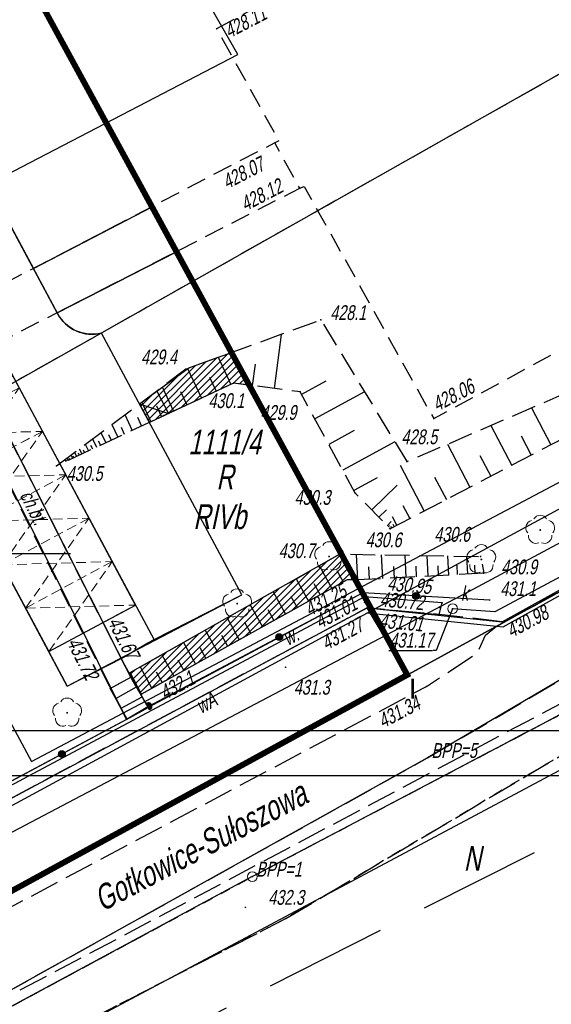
# Model space of a CAD drawing. Header units: metres. Extents: x 7409830 to 7410585, y 5569753 to 5570192.
# Tile 20 of 34: x 7410371 to 7410398, y 5569986 to 5570036. Entities that reach past the tile are written whole.
import ezdxf
from ezdxf.enums import TextEntityAlignment as Align

# ---------------------------------------------------------------- set-up
doc = ezdxf.new("R2010")
doc.units = ezdxf.units.M
doc.header["$MEASUREMENT"] = 0
doc.set_wipeout_variables(frame=1)
for name, pattern in [('1.5_0.5', [2, 1.5, -0.5]), ('218-500', [1, 0.5, -0.5]), ('BUBS05-500', [1.5, 1, -0.5]), ('BUBZ01-500', [1.75, 1.25, -0.5]), ('DASHED', [0.75, 0.5, -0.25]), ('DGN Style 3', [8.758007, 6.255719, -2.502288]), ('KTCR02-500', [1.5, 1, -0.5]), ('KTJZ01-500', [2, 1.5, -0.5])]:
    doc.linetypes.add(name, pattern=pattern)
doc.layers.get('0').update_dxf_attribs({"color": 8})
for name, color, linetype in [('0 PZT - SKARPY', 8, 'Continuous'), ('0 PZT - skarpy hatch', 8, 'Continuous'), ('202-Punkt graniczny stabilizowany trwale', 8, 'Continuous'), ('203-Punkt załamania granicy działki nie stabilizowany', 8, 'Continuous'), ('209-Opis konturu klasyfikacyjnego', 8, 'Continuous'), ('210-Oznaczenie użytku', 8, 'Continuous'), ('211-Nr działki', 8, 'Continuous'), ('217-Granica konturu klasyfikcyjnego', 8, 'Continuous'), ('218-Granica użytku', 8, 'Continuous'), ('219-Linia granicy', 8, 'Continuous'), ('_BPP1-2', 8, 'Continuous'), ('_BPP3-5', 8, 'Continuous'), ('_MAPA', 8, 'Continuous'), ('_MPZP_linie zagospodarowania', 8, 'Continuous'), ('_Zakres', 8, 'Continuous'), ('BUBS05', 8, 'Continuous'), ('BUBZ01', 8, 'Continuous'), ('BUBZ01_1', 8, 'Continuous'), ('E_ODN', 1, 'Continuous'), ('Granica', 8, 'Continuous'), ('jezdnia (powierzchnia)', 8, 'Continuous'), ('KTCR02', 8, 'Continuous'), ('KTJZ01', 8, 'Continuous'), ('KTOK04', 8, 'Continuous'), ('KTOK05_01', 8, 'Continuous'), ('KTOK06', 8, 'Continuous'), ('KTUL01', 8, 'Continuous'), ('mapa krzyze', 8, 'Continuous'), ('OBOP02_01', 8, 'Continuous'), ('Opis', 8, 'Continuous'), ('przewód elektroenergetyczny (linia)', 8, 'Continuous'), ('przewód gazowy (linia)', 8, 'Continuous'), ('przewód kanalizacyjny (linia)', 8, 'Continuous'), ('przewód wodociągowy (linia)', 8, 'Continuous'), ('przewód wodociągowy (linia)-Atr1', 8, 'Continuous'), ('PTRW02', 8, 'Continuous'), ('punkt wysokościowy naturalny', 8, 'Continuous'), ('punkt wysokościowy naturalny-Atr2', 8, 'Continuous'), ('RTPW01', 8, 'Continuous'), ('RTPW02', 8, 'Continuous'), ('SDRPK_420', 8, 'Continuous'), ('skarpa nieumocniona (powierzchnia)', 8, 'Continuous'), ('SUPS01_05', 8, 'Continuous'), ('SUUS15_05_K', 8, 'Continuous')]:
    doc.layers.add(name, color=color, linetype=linetype)
doc.styles.get("Standard").update_dxf_attribs({"font": 'arial.ttf'})
doc.styles.add('Style-WORKING_1250 I 0.20944', font='WORKING_1250.shx', dxfattribs={"oblique": 12})
pattern_1 = [(45, (0, 0), (-0.1767766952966, 0.1767766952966), [])]

# ---------------------------------------------------------------- blocks, each defined once
blk = doc.blocks.new('MIEJSCE POSTOJOWE')
at = {"layer": 'SDRPK_420', "color": 7, "linetype": 'DASHED', "lineweight": 13}
blk.add_lwpolyline([(7390925.942, 5525336.927), (7390925.942, 5525339.427), (7390930.942, 5525339.427), (7390930.942, 5525336.927)], close=True, dxfattribs=at)
for points in [[(7390925.942, 5525339.427), (7390930.942, 5525336.927)], [(7390925.942, 5525336.927), (7390930.942, 5525339.427)]]:
    blk.add_lwpolyline(points, dxfattribs=at)
blk = doc.blocks.new('203_1')
at = {"layer": '203-Punkt załamania granicy działki nie stabilizowany', "linetype": 'Continuous', "lineweight": 13}
h = blk.add_hatch(color=96, dxfattribs=at)
edge = h.paths.add_edge_path()
edge.add_arc((0, 0), 0.45, 0, 360)
blk = doc.blocks.new('202_1')
at = {"layer": '202-Punkt graniczny stabilizowany trwale', "color": 96, "linetype": 'Continuous', "lineweight": 13}
blk.add_circle((0, 0), 2.5, dxfattribs=at)
blk = doc.blocks.new('801_1')
at = {"layer": 'punkt wysokościowy naturalny', "linetype": 'Continuous', "lineweight": 13}
h = blk.add_hatch(color=7, dxfattribs=at)
edge = h.paths.add_edge_path()
edge.add_arc((0, 0), 0.45, 0, 360)
blk = doc.blocks.new('OBOP02_01')
at = {"layer": 'OBOP02_01', "linetype": 'Continuous', "lineweight": 13}
h = blk.add_hatch(color=96, dxfattribs=at)
edge = h.paths.add_edge_path()
edge.add_arc((0, 0), 0.05, 0, 360)
at = {"layer": 'OBOP02_01', "color": 96, "linetype": 'Continuous', "lineweight": 13}
for centre, start, end in [((0, 0.375), 30.1471, 149.8529), ((-0.357, 0.116), 102.1471, 221.8529), ((0.357, 0.116), 318.1471, 77.8529), ((-0.22, -0.303), 174.1472, 293.8529), ((0.22, -0.303), 246.1471, 5.8529)]:
    blk.add_arc(centre, 0.375, start, end, dxfattribs=at)
blk = doc.blocks.new('SUUS15_05_K')
at = {"color": 36, "linetype": 'Continuous', "lineweight": 13}
blk.add_wipeout([(0.25, 0), (0.25, 0.016), (0.248, 0.031), (0.246, 0.047), (0.242, 0.062), (0.238, 0.077), (0.232, 0.092), (0.226, 0.106), (0.219, 0.12), (0.211, 0.134), (0.202, 0.147), (0.193, 0.159), (0.182, 0.171), (0.171, 0.182), (0.159, 0.193), (0.147, 0.202), (0.134, 0.211), (0.12, 0.219), (0.106, 0.226), (0.092, 0.232), (0.077, 0.238), (0.062, 0.242), (0.047, 0.246), (0.031, 0.248), (0.016, 0.25), (0, 0.25), (-0.016, 0.25), (-0.031, 0.248), (-0.047, 0.246), (-0.062, 0.242), (-0.077, 0.238), (-0.092, 0.232), (-0.106, 0.226), (-0.12, 0.219), (-0.134, 0.211), (-0.147, 0.202), (-0.159, 0.193), (-0.171, 0.182), (-0.182, 0.171), (-0.193, 0.159), (-0.202, 0.147), (-0.211, 0.134), (-0.219, 0.12), (-0.226, 0.106), (-0.232, 0.092), (-0.238, 0.077), (-0.242, 0.062), (-0.246, 0.047), (-0.248, 0.031), (-0.25, 0.016), (-0.25, 0), (-0.25, -0.016), (-0.248, -0.031), (-0.246, -0.047), (-0.242, -0.062), (-0.238, -0.077), (-0.232, -0.092), (-0.226, -0.106), (-0.219, -0.12), (-0.211, -0.134), (-0.202, -0.147), (-0.193, -0.159), (-0.182, -0.171), (-0.171, -0.182), (-0.159, -0.193), (-0.147, -0.202), (-0.134, -0.211), (-0.12, -0.219), (-0.106, -0.226), (-0.092, -0.232), (-0.077, -0.238), (-0.062, -0.242), (-0.047, -0.246), (-0.031, -0.248), (-0.016, -0.25), (0, -0.25), (0.016, -0.25), (0.031, -0.248), (0.047, -0.246), (0.062, -0.242), (0.077, -0.238), (0.092, -0.232), (0.106, -0.226), (0.12, -0.219), (0.134, -0.211), (0.147, -0.202), (0.159, -0.193), (0.171, -0.182), (0.182, -0.171), (0.193, -0.159), (0.202, -0.147), (0.211, -0.134), (0.219, -0.12), (0.226, -0.106), (0.232, -0.092), (0.238, -0.077), (0.242, -0.062), (0.246, -0.047), (0.248, -0.031)], dxfattribs=at).dxf.layer = 'SUUS15_05_K'
at = {"layer": 'SUUS15_05_K', "color": 36, "linetype": 'Continuous', "lineweight": 13}
blk.add_circle((0, 0), 0.25, dxfattribs=at)
blk = doc.blocks.new('RTPW02')
at = {"layer": 'RTPW02', "linetype": 'Continuous', "lineweight": 13}
h = blk.add_hatch(color=7, dxfattribs=at)
edge = h.paths.add_edge_path()
edge.add_arc((0, 0), 0.045, 0, 360)
blk = doc.blocks.new('RTPW01')
at = {"layer": 'RTPW01', "linetype": 'Continuous', "lineweight": 13}
h = blk.add_hatch(color=7, dxfattribs=at)
edge = h.paths.add_edge_path()
edge.add_arc((0, 0), 0.045, 0, 360)
blk = doc.blocks.new('140_1')
at = {"layer": '_BPP1-2', "linetype": 'Continuous', "lineweight": 0}
h = blk.add_hatch(color=141, dxfattribs=at)
edge = h.paths.add_edge_path()
edge.add_arc((0, 0), 0.045, 0, 360)
blk = doc.blocks.new('140_2')
at = {"layer": '_BPP3-5', "linetype": 'Continuous', "lineweight": 0}
h = blk.add_hatch(color=1, dxfattribs=at)
edge = h.paths.add_edge_path()
edge.add_arc((0, 0), 0.045, 0, 360)
blk = doc.blocks.new('RTPW02_1')
at = {"layer": 'SUPS01_05', "linetype": 'Continuous', "lineweight": 13}
h = blk.add_hatch(color=36, dxfattribs=at)
edge = h.paths.add_edge_path()
edge.add_arc((0, 0), 0.045, 0, 360)
blk = doc.blocks.new('A$C92b4fa8d')
at = {"layer": 'KTOK05_01', "linetype": 'Continuous'}
h = blk.add_hatch(color=256, dxfattribs=at)
edge = h.paths.add_edge_path()
edge.add_arc((191.426, 56.829), 0.17, 0, 360)
h = blk.add_hatch(color=256, dxfattribs=at)
edge = h.paths.add_edge_path()
edge.add_arc((184.486, 54.738), 0.17, 0, 360)
blk.add_hatch(color=256, dxfattribs=at).paths.add_polyline_path([(177.734, 51.353), (177.886, 51.067, 1.360434)])
h = blk.add_hatch(color=256, dxfattribs=at)
edge = h.paths.add_edge_path()
edge.add_arc((173.453, 48.802), 0.17, 0, 360)
at = {"layer": '217-Granica konturu klasyfikcyjnego', "linetype": '1.5_0.5', "flags": 128}
for points in [[(140.78, 50.59), (210.08, 89.72)], [(151.52, 31.29), (221.06, 69.22)], [(192.01, 48.61), (222.51, 66.51)], [(223.5, 63.82), (183.12, 42.59)], [(184.83, 40.46), (207.85, 54.11)], [(163.4, 32.69), (192.01, 48.61)], [(183.12, 42.59), (166.57, 33.68)], [(167.8, 31.71), (184.83, 40.46)]]:
    blk.add_lwpolyline(points, dxfattribs=at)
at = {"layer": '218-Granica użytku', "linetype": '218-500', "flags": 128}
for points in [[(140.78, 50.59), (210.08, 89.72)], [(151.52, 31.29), (221.06, 69.22)], [(192.01, 48.61), (222.51, 66.51)], [(183.12, 42.59), (223.5, 63.82)], [(207.85, 54.11), (184.83, 40.46)], [(163.4, 32.69), (192.01, 48.61)], [(166.57, 33.68), (183.12, 42.59)], [(184.83, 40.46), (167.8, 31.71)]]:
    blk.add_lwpolyline(points, dxfattribs=at)
at = {"layer": '219-Linia granicy', "linetype": 'Continuous', "flags": 128}
for points in [[(140.78, 50.59), (220.82, 95.8)], [(249.01, 82.08), (192.01, 48.61)], [(232.43, 75.43), (151.52, 31.29)], [(183.12, 42.59), (227.88, 66.12)], [(192.01, 48.61), (163.4, 32.69)], [(183.12, 42.59), (166.57, 33.68)]]:
    blk.add_lwpolyline(points, dxfattribs=at)
at = {"layer": 'BUBS05', "linetype": 'BUBS05-500', "flags": 128}
blk.add_lwpolyline([(185.53, 77.51), (185.76, 77.6), (192.33, 65.82), (229.09, 85.69), (226.57, 90.22), (226.92, 90.6), (226.39, 91.55), (222.91, 98.01), (222.35, 98.08), (218.29, 105.74), (181.31, 85.6), (184.47, 79.92), (184.26, 79.81)], dxfattribs=at)
at = {"layer": 'BUBZ01', "linetype": 'BUBZ01-500', "flags": 128}
for points in [[(223.01, 79.01), (213.67, 72.52), (190.12, 60.23), (188.35, 62.04), (185.55, 67.18), (182.16, 67.62), (173.18, 63.43)], [(173.18, 63.43), (179.75, 68.34), (186.6, 70.83), (190.97, 63.64), (198.86, 67.04), (223.01, 79.01)]]:
    blk.add_lwpolyline(points, dxfattribs=at)
at = {"layer": 'BUBZ01_1', "linetype": 'Continuous'}
for p, q in [((184.58, 70.096), (184.223, 67.352)), ((181.383, 68.933), (182.025, 67.557)), ((183.259, 68.581), (183.118, 67.496)), ((179.836, 68.371), (180.54, 66.864)), ((180.946, 67.931), (181.282, 67.21)), ((178.545, 67.439), (179.122, 66.202)), ((186.852, 67.72), (185.621, 67.05)), ((179.476, 67.206), (179.797, 66.517)), ((188.814, 67.187), (186.294, 65.814)), ((177.508, 66.665), (177.974, 65.667)), ((178.255, 66.474), (178.514, 65.919)), ((176.655, 66.027), (177.029, 65.226)), ((197.299, 66.367), (198.28, 64.488)), ((175.984, 65.526), (176.286, 64.879)), ((177.291, 65.896), (177.501, 65.446)), ((195.232, 65.476), (196.289, 63.45)), ((175.436, 65.116), (175.678, 64.596)), ((175.814, 65.01), (175.948, 64.722)), ((176.456, 65.395), (176.623, 65.037)), ((188.294, 65.216), (187.003, 64.512)), ((196.775, 64.945), (197.285, 63.969)), ((174.643, 64.523), (174.8, 64.186)), ((174.914, 64.47), (175.003, 64.281)), ((175.009, 64.797), (175.206, 64.375)), ((175.3, 64.702), (175.408, 64.47)), ((190.355, 64.651), (187.712, 63.211)), ((193.027, 64.526), (194.167, 62.342)), ((173.912, 63.977), (173.99, 63.808)), ((174.015, 63.931), (174.058, 63.84)), ((174.094, 64.113), (174.193, 63.903)), ((174.272, 64.085), (174.328, 63.966)), ((174.338, 64.296), (174.463, 64.029)), ((174.529, 64.239), (174.598, 64.092)), ((194.679, 63.949), (195.228, 62.896)), ((173.607, 63.749), (173.653, 63.651)), ((173.694, 63.738), (173.72, 63.682)), ((173.729, 63.84), (173.788, 63.714)), ((173.822, 63.815), (173.855, 63.745)), ((190.633, 63.453), (191.845, 61.13)), ((189.456, 62.811), (188.279, 62.17)), ((190.473, 62.45), (189.183, 61.188)), ((192.379, 62.855), (192.973, 61.719)), ((189.942, 61.201), (189.547, 60.816)), ((190.765, 61.419), (191.115, 60.749)), ((190.179, 60.6), (189.964, 60.39)), ((190.219, 60.85), (190.452, 60.403)), ((190.249, 60.468), (190.319, 60.334)), ((190.088, 60.407), (190.016, 60.336)), ((190.14, 60.354), (190.186, 60.265)), ((188.397, 58.936), (188.466, 57.641)), ((189.668, 58.915), (189.732, 57.708)), ((190.864, 58.894), (190.923, 57.771)), ((191.985, 58.876), (192.04, 57.83)), ((193.031, 58.858), (193.083, 57.886)), ((194.003, 58.842), (194.051, 57.937)), ((186.513, 58.364), (187.153, 57.212)), ((187.418, 58.116), (187.74, 57.538)), ((189.028, 58.299), (189.061, 57.673)), ((190.297, 58.322), (190.327, 57.74)), ((191.416, 58.342), (191.444, 57.799)), ((192.535, 58.362), (192.561, 57.858)), ((193.505, 58.38), (193.53, 57.909)), ((194.4, 58.396), (194.423, 57.956)), ((185.344, 57.703), (185.979, 56.559)), ((186.247, 57.459), (186.566, 56.885)), ((184.175, 57.042), (184.805, 55.907)), ((185.075, 56.803), (185.392, 56.233)), ((183.006, 56.381), (183.631, 55.255)), ((183.904, 56.146), (184.218, 55.581)), ((181.837, 55.72), (182.457, 54.603)), ((182.732, 55.49), (183.044, 54.929)), ((180.732, 55.095), (181.348, 53.987)), ((179.628, 54.471), (180.239, 53.372)), ((181.561, 54.833), (181.87, 54.277)), ((180.454, 54.213), (180.761, 53.661)), ((178.524, 53.847), (179.131, 52.756)), ((179.348, 53.593), (179.652, 53.045)), ((177.42, 53.223), (178.022, 52.14)), ((178.242, 52.973), (178.544, 52.43))]:
    blk.add_line(p, q, dxfattribs=at)
at = {"layer": 'jezdnia (powierzchnia)', "linetype": '1.5_0.5', "flags": 128}
blk.add_lwpolyline([(130.61, 15.46), (157.59, 29.58), (178.52, 40.63), (199.04, 51.51), (209.5, 57.17)], dxfattribs=at)
at = {"layer": 'KTCR02', "linetype": 'KTCR02-500', "flags": 128}
for points in [[(168.73, 68.9), (185.53, 77.51), (184.26, 79.81), (167.58, 71.14)], [(168.73, 68.9), (167.83, 68.35), (175.91, 52.14), (176.95, 52.71), (168.73, 68.9)]]:
    blk.add_lwpolyline(points, dxfattribs=at)
at = {"layer": 'KTOK04', "linetype": 'Continuous'}
blk.add_line((177.81, 51.21), (176.76, 50.57), dxfattribs=at)
at = {"layer": 'KTOK05_01', "linetype": 'Continuous', "flags": 128}
for points in [[(177.732, 51.358), (177.888, 51.062, 1.347794), (177.732, 51.358)], [(177.734, 51.353), (177.886, 51.067, 1.360434), (177.734, 51.353)]]:
    blk.add_lwpolyline(points, format="xyb", close=True, dxfattribs=at)
blk.add_lwpolyline([(176.76, 50.57), (162.86, 43.14), (137.56, 29.63), (127.38, 24.16), (103.72, 10.95), (102.58, 10.34)], dxfattribs=at)
at = {"layer": 'KTOK05_01', "linetype": 'Continuous'}
for centre, radius in [((191.426, 56.829), 0.175), ((191.426, 56.829), 0.17), ((184.486, 54.738), 0.175), ((184.486, 54.738), 0.17), ((173.453, 48.802), 0.175), ((173.453, 48.802), 0.17)]:
    blk.add_circle(centre, radius, dxfattribs=at)
at = {"layer": 'KTOK06', "linetype": 'Continuous'}
for p, q in [((176.184, 51.633), (177.237, 52.21)), ((176.459, 51.127), (177.523, 51.71))]:
    blk.add_line(p, q, dxfattribs=at)
at = {"layer": 'KTOK06', "linetype": 'Continuous', "flags": 128}
blk.add_lwpolyline([(175.91, 52.14), (176.95, 52.71), (177.81, 51.21), (176.76, 50.57), (175.91, 52.14)], close=True, dxfattribs=at)
at = {"layer": 'przewód elektroenergetyczny (linia)', "linetype": 'Continuous', "flags": 128}
blk.add_lwpolyline([(138.14, 61.31), (182.38, 84.29), (165.206, 114.326)], dxfattribs=at)
at = {"layer": 'przewód gazowy (linia)', "linetype": 'Continuous', "flags": 128}
for points in [[(90.84, 83.46), (141.14, 109.61), (148.31, 97.9), (151.72, 91.37), (152.56, 84.36), (171.91, 48.43)], [(171.91, 48.43), (201.52, 64.08), (212.53, 70.41), (245.52, 90.69), (275.57, 105.21), (278.712, 107.101)]]:
    blk.add_lwpolyline(points, dxfattribs=at)
at = {"layer": 'przewód wodociągowy (linia)', "linetype": 'Continuous', "flags": 128}
blk.add_lwpolyline([(168.53, 44.91), (200.87, 62.41), (232.03, 80.16), (271.96, 101.54), (279.384, 106.039)], dxfattribs=at)
at = {"layer": 'PTRW02', "linetype": 'Continuous', "flags": 128}
blk.add_lwpolyline([(192.61, 55.89), (192.76, 56.48), (188.81, 56.78), (162.95, 43.01), (137.67, 29.47), (137.92, 28.99), (163.27, 42.5), (188.95, 56.22), (192.61, 55.89)], close=True, dxfattribs=at)
at = {"layer": 'skarpa nieumocniona (powierzchnia)', "linetype": 'Continuous', "flags": 128}
blk.add_lwpolyline([(177.2, 52.27), (177.02, 52.59)], dxfattribs=at)
at = {"layer": '202-Punkt graniczny stabilizowany trwale', "linetype": 'Continuous', "xscale": 0.1, "yscale": 0.1, "zscale": 0.1}
blk.add_blockref('202_1', (183.12, 42.59), dxfattribs=at)
at = {"layer": '203-Punkt załamania granicy działki nie stabilizowany', "linetype": 'Continuous', "xscale": 0.1, "yscale": 0.1, "zscale": 0.1}
blk.add_blockref('203_1', (192.01, 48.61), dxfattribs=at)
at = {"layer": '_BPP1-2', "linetype": 'Continuous'}
blk.add_blockref('140_1', (183.12, 42.59), dxfattribs=at)
at = {"layer": '_BPP3-5', "linetype": 'Continuous'}
blk.add_blockref('140_2', (192.01, 48.61), dxfattribs=at)
at = {"layer": 'OBOP02_01', "linetype": 'Continuous'}
for p in [(197.74, 60.17), (187.02, 58.83), (194.75, 58.68), (182.35, 56.44), (173.72, 50.9)]:
    blk.add_blockref('OBOP02_01', p, dxfattribs=at)
at = {"layer": 'punkt wysokościowy naturalny', "linetype": 'Continuous', "xscale": 0.1, "yscale": 0.1, "zscale": 0.1}
for p in [(184.81, 53.21), (182.77, 41.03)]:
    blk.add_blockref('801_1', p, dxfattribs=at)
at = {"layer": 'RTPW01', "linetype": 'Continuous'}
for p in [(186.6, 70.83), (179.75, 68.34), (182.16, 67.62), (185.55, 67.18), (173.18, 63.43), (190.97, 63.64), (188.35, 62.04), (190.12, 60.23), (187.55, 58.95), (194.71, 58.83), (194.87, 57.98), (195.17, 56.62), (177.5, 51.85)]:
    blk.add_blockref('RTPW01', p, dxfattribs=at)
at = {"layer": 'RTPW02', "linetype": 'Continuous'}
for p in [(181.31, 85.6), (184.26, 79.81), (185.53, 77.51), (192.33, 65.82), (188.81, 56.78), (188.82, 56.5), (188.95, 56.22), (192.64, 56.24), (192.61, 55.89), (195.8, 55.52), (176.95, 52.71), (175.91, 52.14), (191.97, 52.24)]:
    blk.add_blockref('RTPW02', p, dxfattribs=at)
at = {"layer": '209-Opis konturu klasyfikacyjnego', "linetype": 'Continuous', "insert": (180.127, 60.205), "char_height": 1.25, "attachment_point": 7, "line_spacing_factor": 0.6}
blk.add_mtext('\\FWORKING_1250;\\Q12;\\H1x;\\W0.72;RIVb', dxfattribs=at)
at = {"layer": '210-Oznaczenie użytku', "linetype": 'Continuous', "char_height": 1.25, "attachment_point": 7, "line_spacing_factor": 0.6}
for s, insert in [('\\FWORKING_1250;\\Q12;\\H1x;\\W0.72;R', (181.301, 62.24)), ('\\FWORKING_1250;\\Q12;\\H1x;\\W0.72;N', (193.858, 42.896))]:
    blk.add_mtext(s, dxfattribs=dict(at, insert=insert))
at = {"layer": '211-Nr działki', "linetype": 'Continuous', "insert": (179.871, 63.986), "char_height": 1.25, "attachment_point": 7, "line_spacing_factor": 0.6}
blk.add_mtext('\\FWORKING_1250;\\Q12;\\H1x;\\W0.72;1111/4', dxfattribs=at)
at = {"layer": '_BPP1-2', "linetype": 'Continuous', "style": 'Style-WORKING_1250 I 0.20944', "oblique": 12, "width": 0.733333}
blk.add_text(' BPP=1', height=0.75, dxfattribs=at).set_placement((183.12, 42.59))
at = {"layer": '_BPP3-5', "linetype": 'Continuous', "style": 'Style-WORKING_1250 I 0.20944', "oblique": 12, "width": 0.733333}
blk.add_text(' BPP=5', height=0.75, dxfattribs=at).set_placement((192.01, 48.61))
at = {"layer": 'KTCR02', "linetype": 'Continuous', "style": 'Style-WORKING_1250 I 0.20944', "oblique": 12, "width": 0.725}
blk.add_text('ch.bt.', height=0.75, rotation=296.4943, dxfattribs=at).set_placement((171.294, 61.942))
at = {"layer": 'KTUL01', "linetype": 'Continuous', "style": 'Style-WORKING_1250 I 0.20944', "oblique": 12, "width": 0.725}
blk.add_text('Gotkowice-Sułoszowa', height=1.25, rotation=27.9212, dxfattribs=at).set_placement((175.505, 40.793))
at = {"layer": 'przewód wodociągowy (linia)-Atr1', "insert": (180.339, 51.16), "char_height": 0.75, "attachment_point": 4, "rotation": 28.419, "line_spacing_factor": 0.6}
blk.add_mtext('\\FWORKING_1250;\\Q12;\\H1x;\\W0.725;wA', dxfattribs=at)
at = {"layer": 'PTRW02', "linetype": 'Continuous', "style": 'Style-WORKING_1250 I 0.20944', "oblique": 12, "width": 0.725}
blk.add_text('w.', height=0.75, rotation=28.0345, dxfattribs=at).set_placement((184.928, 54.281))
at = {"layer": 'punkt wysokościowy naturalny-Atr2', "char_height": 0.75, "attachment_point": 7, "line_spacing_factor": 0.6}
for s, insert in [('\\FWORKING_1250;\\Q12;\\H1x;\\W0.725;431.3', (185.23, 51.81)), ('\\FWORKING_1250;\\Q12;\\H1x;\\W0.725;432.3', (183.93, 41.15))]:
    blk.add_mtext(s, dxfattribs=dict(at, insert=insert))
at = {"layer": 'RTPW01', "linetype": 'Continuous', "style": 'Style-WORKING_1250 I 0.20944', "oblique": 12, "width": 0.725}
for s, p in [('428.1', (187.078, 70.824)), ('429.4', (177.474, 68.574)), ('430.1', (180.892, 66.358)), ('429.9', (183.536, 65.757)), ('428.5', (190.69, 64.524)), ('430.5', (173.697, 62.664)), ('430.3', (185.263, 61.449)), ('430.6', (188.877, 59.298)), ('430.6', (192.357, 59.576)), ('430.7', (184.458, 58.745)), ('430.9', (195.755, 57.924)), ('431.1', (195.708, 56.82))]:
    blk.add_text(s, height=0.75, dxfattribs=at).set_placement(p)
blk.add_text('432.1', height=0.75, rotation=29.0499, dxfattribs=at).set_placement((178.693, 51.529))
at = {"layer": 'RTPW02', "linetype": 'Continuous', "style": 'Style-WORKING_1250 I 0.20944', "oblique": 12, "width": 0.725}
for s, rotation, p in [('428.11', 27.4647, (181.951, 85.098)), ('428.07', 27.4647, (181.845, 77.441)), ('428.12', 27.4647, (182.773, 76.324)), ('428.06', 27.4647, (192.507, 66.164)), ('431.25', 28.1142, (186.031, 55.775)), ('430.95', 354.8479, (189.953, 57.114)), ('430.72', 354.8479, (189.585, 56.299)), ('431.01', 28.1142, (186.562, 55.141)), ('431.01', 354.8479, (189.545, 55.22)), ('430.98', 27.9212, (196.273, 54.681)), ('431.67', 296.4943, (175.76, 55.526)), ('431.27', 28.1142, (186.886, 54.051)), ('431.72', 296.4943, (173.689, 54.476)), ('431.34', 27.9212, (189.759, 50.093))]:
    blk.add_text(s, height=0.75, rotation=rotation, dxfattribs=at).set_placement(p)
at = {"layer": 'SUPS01_05', "linetype": 'Continuous', "style": 'Style-WORKING_1250 I 0.20944', "oblique": 12, "width": 0.725}
blk.add_text('%%u431.17%%U', height=0.75, dxfattribs=at).set_placement((192.308, 54.206), align=Align.RIGHT)
at = {"layer": 'SUUS15_05_K', "linetype": 'Continuous'}
blk.add_blockref('SUUS15_05_K', (193.29, 56.18), dxfattribs=at)
at = {"layer": '_MPZP_linie zagospodarowania', "linetype": 'Continuous', "flags": 128}
for points in [[(281.682, 107.293), (252.277, 88.198), (194.314, 57.15), (92.266, 3.445), (83.873, -3.193), (-4.322, -35.195)], [(93.117, -13.812), (93.145, -8.969), (96.377, -6.078), (154.207, 24.263), (222.995, 60.932), (259.254, 81.257), (287.202, 99.31)]]:
    blk.add_lwpolyline(points, dxfattribs=at)
at = {"layer": '_Zakres', "linetype": 'DGN Style 3', "flags": 128}
blk.add_lwpolyline([(-38.44, 57.308), (8.317, -51.554), (289.417, 90.186), (230.606, 183.118), (-38.44, 57.308)], close=True, dxfattribs=at)
at = {"layer": 'BUBZ01', "linetype": 'BUBZ01-500', "flags": 128}
for points in [[(177.5, 51.85), (176.92, 52.94), (187.55, 58.95), (194.71, 58.83), (194.87, 57.98)], [(194.87, 57.98), (187.87, 57.61), (177.5, 51.85)]]:
    blk.add_lwpolyline(points, dxfattribs=at)
at = {"layer": 'KTJZ01', "linetype": 'KTJZ01-500', "flags": 128}
for points in [[(140.1, 24.74), (165.59, 38.26), (191.97, 52.24), (194.56, 53.95), (194.96, 54.83), (195.8, 55.52), (207.03, 61.38)], [(195.8, 55.52), (192.61, 55.89), (188.95, 56.22), (163.27, 42.5), (137.92, 28.99), (128.08, 23.3)]]:
    blk.add_lwpolyline(points, dxfattribs=at)
at = {"layer": 'KTOK05_01', "linetype": 'Continuous', "flags": 128}
blk.add_lwpolyline([(195.17, 56.62), (188.73, 56.98), (177.81, 51.21)], dxfattribs=at)
at = {"layer": 'mapa krzyze', "linetype": 'Continuous', "flags": 128}
blk.add_lwpolyline([(-56.064, 50), (200, 50), (200, 178.142)], dxfattribs=at)
at = {"layer": 'przewód kanalizacyjny (linia)', "linetype": 'Continuous', "flags": 128}
blk.add_lwpolyline([(280.832, 103.752), (248.68, 84.48), (195.44, 56.02), (193.29, 56.18)], dxfattribs=at)
at = {"layer": 'SUPS01_05', "linetype": 'Continuous', "flags": 128}
blk.add_lwpolyline([(193.29, 56.18), (192.458, 54.056), (192.308, 54.056)], dxfattribs=at)
at = {"layer": 'RTPW02', "linetype": 'Continuous'}
blk.add_blockref('RTPW02', (192.76, 56.48), dxfattribs=at)
at = {"layer": 'SUPS01_05', "linetype": 'Continuous'}
blk.add_blockref('RTPW02_1', (193.29, 56.18), dxfattribs=at)
at = {"layer": 'SUUS15_05_K', "linetype": 'Continuous', "style": 'Style-WORKING_1250 I 0.20944', "oblique": 12, "width": 0.725}
blk.add_text('k', height=0.75, dxfattribs=at).set_placement((193.716, 56.581))

msp = doc.modelspace()

# ---------------------------------------------------------------- hatches: boundary and pattern name
at = {"layer": '0 PZT - skarpy hatch'}
h = msp.add_hatch(dxfattribs=at)
h.set_pattern_fill('ANSI31', color=256, scale=2)
h.set_pattern_definition(pattern_1)
h.paths.add_polyline_path([(7410377.898, 5570015.631), (7410377.39, 5570016.576), (7410379.906, 5570018.397), (7410382.063, 5570019.181), (7410382.972, 5570017.515), (7410382.16, 5570017.62)])
h = msp.add_hatch(dxfattribs=at)
h.set_pattern_fill('ANSI31', color=256, scale=2)
h.set_pattern_definition(pattern_1)
h.paths.add_polyline_path([(7410377.5, 5570001.85), (7410376.92, 5570002.94), (7410387.55, 5570008.95), (7410388.361, 5570007.636), (7410387.943, 5570007.65)])

# ---------------------------------------------------------------- linework, layer by layer
for p, q in [((7410378.135, 5570004.615), (7410343.685, 5570068.811)), ((7410382.588, 5570006.89), (7410375.471, 5570020.153)), ((7410373.729, 5570002.25), (7410365.653, 5570017.301))]:
    msp.add_line(p, q)
for points in [[(7410254.33, 5569932.93), (7410275.68, 5569939.9), (7410351.52, 5569981.29), (7410432.43, 5570025.43), (7410392.127, 5570096.224), (7410365.659, 5570081.352), (7410312.67, 5570051.11), (7410274.39, 5570029.2), (7410221.02, 5570009.91)], [(7410373.212, 5570021.19), (7410372.005, 5570023.44), (7410378.03, 5570026.573), (7410379.276, 5570024.289)]]:
    msp.add_lwpolyline(points, close=True)
msp.add_lwpolyline([(7410346.726, 5570070.547), (7410373.231, 5570021.154, 0.341999), (7410375.469, 5570020.157)], format="xyb")
for points in [[(7410364.001, 5570052.288), (7410361.862, 5570051.146), (7410358.185, 5570049.192), (7410372.005, 5570023.44), (7410378.03, 5570026.573), (7410364.001, 5570052.288)], [(7410372.005, 5570023.44), (7410376.441, 5570025.746)], [(7410373.212, 5570021.19), (7410377.666, 5570023.465)], [(7410376.73, 5570000.56), (7410377.83, 5570001.17), (7410376.95, 5570002.71), (7410368.728, 5570018.903), (7410367.87, 5570018.34), (7410376.73, 5570000.56)], [(7410337.56, 5569979.63), (7410332.815, 5569986.551), (7410355.667, 5569998.578), (7410352.451, 5570004.696), (7410353.779, 5570005.395), (7410351.468, 5570009.867), (7410365.686, 5570017.239), (7410373.729, 5570002.251), (7410375.415, 5570003.133), (7410376.73, 5570000.56), (7410337.56, 5569979.63), (7410333.185, 5569985.855)], [(7410377.39, 5570016.576), (7410377.898, 5570015.631)], [(7410388.95, 5570006.22), (7410395.8, 5570005.52), (7410403.333, 5570009.694)], [(7410388.925, 5570005.971), (7410395.853, 5570005.263), (7410403.455, 5570009.475)], [(7410378.135, 5570004.615), (7410382.588, 5570006.89)], [(7410390.988, 5570002.821), (7410388.95, 5570006.22)], [(7410373.729, 5570002.25), (7410376.536, 5570003.691)]]:
    msp.add_lwpolyline(points)
for points in [[(7410373.729, 5570002.25), (7410382.588, 5570006.89), (7410375.471, 5570020.153, -0.345945), (7410373.212, 5570021.19), (7410358.187, 5570049.189), (7410355.117, 5570047.553), (7410370.963, 5570017.979), (7410366.506, 5570015.71)], [(7410376.469, 5570003.657), (7410377.809, 5570004.449), (7410378.135, 5570004.615), (7410382.588, 5570006.89), (7410375.469, 5570020.157, -0.347654), (7410373.213, 5570021.19), (7410379.276, 5570024.289), (7410388.73, 5570006.98), (7410377.83, 5570001.17)]]:
    msp.add_lwpolyline(points, format="xyb", close=True)
at = {"layer": '0 PZT - SKARPY'}
for points in [[(7410377.898, 5570015.631), (7410377.39, 5570016.576), (7410379.906, 5570018.397), (7410382.063, 5570019.181), (7410382.972, 5570017.515), (7410382.16, 5570017.62), (7410377.898, 5570015.631)], [(7410378.267, 5570017.211), (7410378.871, 5570016.085)], [(7410377.39, 5570016.576), (7410378.871, 5570016.085)]]:
    msp.add_lwpolyline(points, dxfattribs=at)
msp.add_lwpolyline([(7410377.5, 5570001.85), (7410376.92, 5570002.94), (7410387.55, 5570008.95), (7410388.361, 5570007.636), (7410387.943, 5570007.65)], close=True, dxfattribs=at)
at = {"layer": 'Granica', "ltscale": 0.2, "const_width": 0.3}
msp.add_lwpolyline([(7410328.777, 5570062.496), (7410327.218, 5570065.039), (7410334.243, 5570068.866), (7410335.57, 5570066.441), (7410351.411, 5570075.329), (7410390.988, 5570002.821), (7410280.485, 5569942.522), (7410251.102, 5570020.783), (7410259.225, 5570023.719), (7410273.586, 5570030.64), (7410311.53, 5570053.165), (7410328.777, 5570062.496)], dxfattribs=at)

# ---------------------------------------------------------------- block references
at = {"layer": 'Opis', "rotation": 28.22474036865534}
msp.add_blockref('MIEJSCE POSTOJOWE', (3511332.826, -2793757.789), dxfattribs=at)

# ---------------------------------------------------------------- next in the draw order: block references
at = {"layer": '_MAPA'}
msp.add_blockref('A$C92b4fa8d', (7410200, 5569950), dxfattribs=at)

# ---------------------------------------------------------------- next in the draw order: linework, layer by layer
for points in [[(7410372.79, 5570004.003), (7410377.196, 5570006.367), (7410370.103, 5570019.582), (7410365.697, 5570017.218)], [(7410376.757, 5570000.575), (7410377.83, 5570001.17), (7410376.469, 5570003.657), (7410375.416, 5570003.132)]]:
    msp.add_lwpolyline(points, close=True)
at = {"layer": '219-Linia granicy', "elevation": 0}
msp.add_lwpolyline([(7410165.268, 5569997.715), (7410493.743, 5569997.715)], dxfattribs=at)
at = {"layer": 'E_ODN', "linetype": 'Continuous'}
msp.add_line((7410373.885, 5570008.962), (7410358.185, 5570008.962), dxfattribs=at)

# ---------------------------------------------------------------- next in the draw order: block references
at = {"layer": 'Opis', "rotation": 28.22474036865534}
for p in [(3511334.008, -2793759.992), (3511335.19, -2793762.194), (3511336.372, -2793764.396), (3511337.554, -2793766.598)]:
    msp.add_blockref('MIEJSCE POSTOJOWE', p, dxfattribs=at)

# ---------------------------------------------------------------- next in the draw order: texts
at = {"layer": 'Granica', "ltscale": 0.2, "insert": (7410391.065, 5570002.624), "char_height": 1, "width": 0.65171, "attachment_point": 1}
msp.add_mtext('I', dxfattribs=at)

doc.saveas('drawing.dxf')
